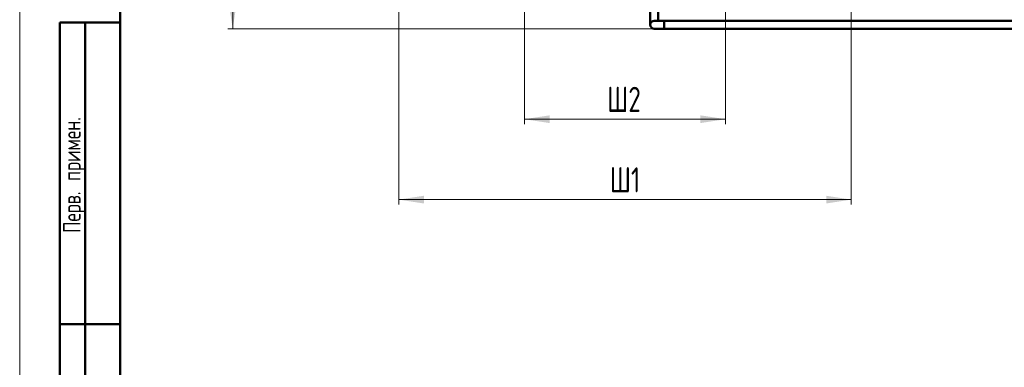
# Model space of a CAD drawing. Header units: millimetres. Extents: x 0 to 750, y 0 to 1050.
# Tile 3 of 9: x 0 to 489, y 559 to 731. Entities that reach past the tile are written whole.
import ezdxf

# ---------------------------------------------------------------- set-up
doc = ezdxf.new("R2010")
doc.units = ezdxf.units.MM
doc.header["$LTSCALE"] = 2.5
doc.layers.add('ОСЕВЫЕ', color=7, linetype='Continuous')
doc.styles.add('SLDTEXTSTYLE0', font='TXT', dxfattribs={"width": 0.7})
doc.styles.add('SLDTEXTSTYLE1', font='TXT', dxfattribs={"width": 0.7, "bigfont": 'bigfont'})
doc.dimstyles.new('SLDDIMSTYLE0', dxfattribs={"dimtxt": 12.5, "dimasz": 12.5, "dimexe": 0, "dimexo": 0.0625, "dimgap": 3.125, "dimtad": 2, "dimdec": 1, "dimrnd": 1e-09, "dimzin": 12, "dimdsep": 46, "dimtxsty": 'SLDTEXTSTYLE0', "dimsah": 1, "dimcen": 0.09, "dimadec": 0, "dimazin": 3, "dimtfac": 1, "dimtdec": 3, "dimtofl": 0, "dimtmove": 0, "dimatfit": 3, "dimfxl": 1, "dimfrac": 2, "dimtolj": 1, "dimtzin": 12, "dimarcsym": 0})

# ---------------------------------------------------------------- blocks, each defined once
blk = doc.blocks.new('_D_3')
at = {"color": 7, "linetype": 'Continuous', "lineweight": 0}
for p, q in [((188.4, 796.2), (188.4, 639.47)), ((413.4, 796.2), (413.4, 639.47)), ((188.4, 641.97), (413.4, 641.97))]:
    blk.add_line(p, q, dxfattribs=at)
at = {"color": 7, "linetype": 'Continuous', "lineweight": 18}
for points in [[(188.4, 641.97), (200.9, 640.05), (200.9, 643.89)], [(413.4, 641.97), (400.9, 643.89), (400.9, 640.05)]]:
    blk.add_solid(points, dxfattribs=at)
at = {"color": 7, "linetype": 'Continuous', "lineweight": 18, "insert": (293.35, 658.08), "char_height": 12.5, "attachment_point": 1, "style": 'SLDTEXTSTYLE1'}
blk.add_mtext('Ш1', dxfattribs=at)
blk = doc.blocks.new('_D_4')
at = {"color": 7, "linetype": 'Continuous', "lineweight": 0}
for p, q in [((250.9, 796.2), (250.9, 679.47)), ((350.9, 796.2), (350.9, 679.47)), ((250.9, 681.97), (350.9, 681.97))]:
    blk.add_line(p, q, dxfattribs=at)
at = {"color": 7, "linetype": 'Continuous', "lineweight": 18}
for points in [[(250.9, 681.97), (263.4, 680.05), (263.4, 683.89)], [(350.9, 681.97), (338.4, 683.89), (338.4, 680.05)]]:
    blk.add_solid(points, dxfattribs=at)
at = {"color": 7, "linetype": 'Continuous', "lineweight": 18, "insert": (292.01, 698.08), "char_height": 12.5, "attachment_point": 1, "style": 'SLDTEXTSTYLE1'}
blk.add_mtext('Ш2', dxfattribs=at)
blk = doc.blocks.new('_D_6')
at = {"color": 7, "linetype": 'Continuous', "lineweight": 0}
for p, q in [((475.88, 942.23), (103.4, 942.23)), ((105.9, 726.97), (105.9, 942.23)), ((320.43, 726.97), (103.4, 726.97))]:
    blk.add_line(p, q, dxfattribs=at)
at = {"color": 7, "linetype": 'Continuous', "lineweight": 18}
for points in [[(105.9, 942.23), (103.98, 929.73), (107.83, 929.73)], [(105.9, 726.97), (107.83, 739.47), (103.98, 739.47)]]:
    blk.add_solid(points, dxfattribs=at)
at = {"color": 7, "linetype": 'Continuous', "lineweight": 18, "insert": (89.79, 831.05), "char_height": 12.5, "attachment_point": 1, "rotation": 90, "style": 'SLDTEXTSTYLE1'}
blk.add_mtext('Г', dxfattribs=at)

msp = doc.modelspace()

# ---------------------------------------------------------------- linework, layer by layer
at = {"color": 7, "linetype": 'Continuous', "lineweight": 50}
for p, q in [((50, 1037.5), (50, 12.5)), ((50, 1037.5), (50, 12.5)), ((313.45, 738.97), (313.45, 728.97)), ((317.45, 730.97), (317.45, 738.97)), ((20, 430), (20, 730)), ((50, 730), (20, 730)), ((20, 430), (20, 730)), ((32.5, 430), (32.5, 730)), ((32.5, 430), (32.5, 730)), ((320.45, 730.97), (315.45, 730.97)), ((531.55, 730.97), (320.45, 730.97)), ((315.45, 726.97), (320.45, 726.97)), ((320.45, 726.97), (531.55, 726.97)), ((20, 580), (50, 580)), ((50, 580), (20, 580))]:
    msp.add_line(p, q, dxfattribs=at)
at = {"color": 9, "linetype": 'Continuous', "lineweight": 50, "flags": 128}
msp.add_lwpolyline([(320.45, 730.97), (320.45, 730.82), (320.45, 730.38), (320.45, 729.73), (320.45, 728.97), (320.45, 728.2), (320.45, 727.56), (320.45, 727.12), (320.45, 726.97), (320.45, 726.97)], dxfattribs=at)
at = {"color": 7, "linetype": 'Continuous', "lineweight": 50}
msp.add_arc((315.45, 728.97), 2, 90, 270, dxfattribs=at)
at = {"layer": 'ОСЕВЫЕ', "lineweight": 18}
msp.add_line((0, 1050), (0, 0), dxfattribs=at)

# ---------------------------------------------------------------- texts
at = {"color": 7, "linetype": 'Continuous', "lineweight": 0, "insert": (21.53, 654.21), "char_height": 8.75, "attachment_point": 2, "rotation": 90, "style": 'SLDTEXTSTYLE1'}
msp.add_mtext('Перв. примен.', dxfattribs=at)

# ---------------------------------------------------------------- dimensions: what is measured, and where the dimension line sits
at = {"color": 7, "linetype": 'Continuous', "lineweight": 18}
dim = msp.add_linear_dim(base=(105.9, 942.23), p1=(320.45, 726.97), p2=(475.9, 942.23), angle=90, text='Г', dimstyle='SLDDIMSTYLE0', dxfattribs=at)
dim.commit()
dim.dimension.update_dxf_attribs({"geometry": '_D_6', "text_midpoint": (105.9, 834.6), "dimtype": 160})
for base, p1, p2, text, picture, middle in [((413.4, 641.97), (188.4, 796.23), (413.4, 796.23), 'Ш1', '_D_3', (300.9, 641.97)), ((350.9, 681.97), (250.9, 796.23), (350.9, 796.23), 'Ш2', '_D_4', (300.9, 681.97))]:
    dim = msp.add_linear_dim(base=base, p1=p1, p2=p2, text=text, dimstyle='SLDDIMSTYLE0', dxfattribs=at)
    dim.commit()
    dim.dimension.update_dxf_attribs({"geometry": picture, "text_midpoint": middle, "dimtype": 160})

doc.saveas('drawing.dxf')
